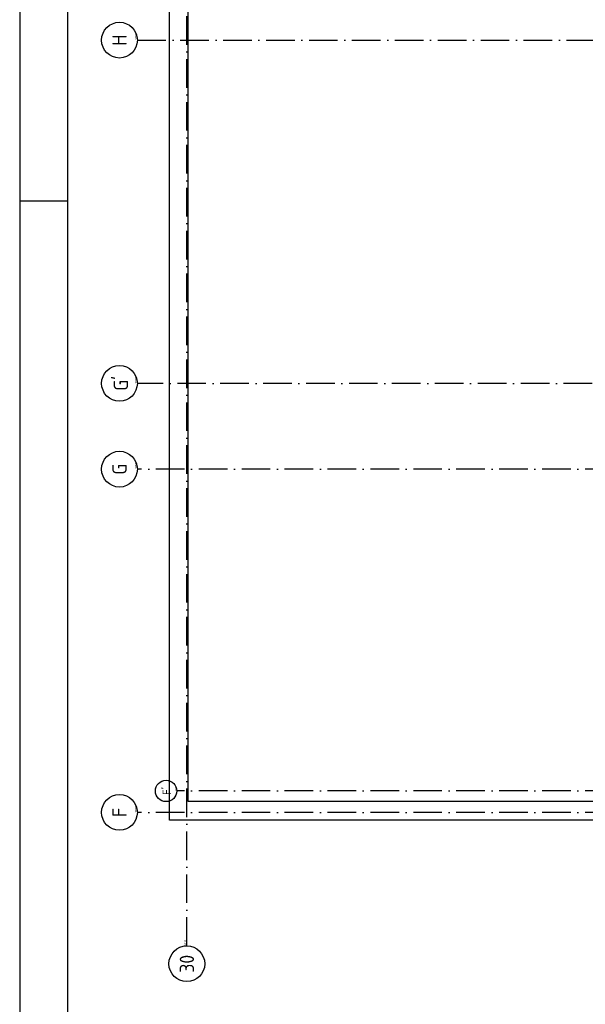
# Model space of a CAD drawing. Extents: x -1448 to 118900, y -195097 to 442500.
# Tile 18 of 103: x 0 to 11862, y 400947 to 421602. Entities that reach past the tile are written whole.
import ezdxf
from ezdxf.enums import TextEntityAlignment as Align

# ---------------------------------------------------------------- set-up
doc = ezdxf.new("R2010")
doc.units = 0
doc.header["$LTSCALE"] = 100
doc.linetypes.add('DASHDOT', pattern=[9, 6, -1.5, 0, -1.5])
for name, color, linetype in [('00KAD025', 2, 'CONTINUOUS'), ('00KAD070', 5, 'CONTINUOUS'), ('AL$7----_STRAMIEN', 1, 'DASHDOT'), ('AL27----_DAKEN', 7, 'CONTINUOUS'), ('ALN-----_BLOCKNAAM', 2, 'CONTINUOUS'), ('BL$2----', 7, 'CONTINUOUS')]:
    doc.layers.add(name, color=color, linetype=linetype)
doc.styles.get("Standard").update_dxf_attribs({"font": 'ISOCP'})

# ---------------------------------------------------------------- blocks, each defined once
blk = doc.blocks.new('A0-HOR')
at = {"layer": '00KAD025', "linetype": 'CONTINUOUS'}
for p, q in [((0, 841), (0, 0)), ((0, 594), (10, 594))]:
    blk.add_line(p, q, dxfattribs=at)
at = {"layer": '00KAD070', "linetype": 'CONTINUOUS'}
blk.add_line((10, 831), (10, 10), dxfattribs=at)
blk = doc.blocks.new('1010')
at = {"layer": 'AL$7----_STRAMIEN', "color": 7, "linetype": 'CONTINUOUS'}
blk.add_circle((0, 750), 750, dxfattribs=at)
at = {"layer": 'ALN-----_BLOCKNAAM', "linetype": 'CONTINUOUS'}
blk.add_text('1010', height=100, dxfattribs=at).set_placement((0, 0))
blk = doc.blocks.new('1011')
at = {"layer": 'AL$7----_STRAMIEN', "color": 7, "linetype": 'CONTINUOUS'}
blk.add_circle((-750, 0), 750, dxfattribs=at)
at = {"layer": 'ALN-----_BLOCKNAAM', "linetype": 'CONTINUOUS'}
blk.add_text('1011', height=100, dxfattribs=at).set_placement((0, 0))

msp = doc.modelspace()

# ---------------------------------------------------------------- linework, layer by layer
at = {"layer": 'AL$7----_STRAMIEN', "color": 1}
for p, q in [((3505.4, 402172.4), (3505.4, 439905.7)), ((37210.9, 413972.7), (2467.7, 413972.7)), ((88065.4, 412172.7), (2467.7, 412172.7))]:
    msp.add_line(p, q, dxfattribs=at)
for points in [[(2467.7, 421172.7), (88065.4, 421172.7)], [(88065.4, 405422.7), (3295.1, 405422.7)], [(88065.4, 404972.7), (2467.7, 404972.7)]]:
    msp.add_lwpolyline(points, dxfattribs=at)
at = {"layer": 'AL27----_DAKEN', "color": 8}
for p, q in [((3140.4, 404812.7), (3140.4, 439182.7)), ((3530.4, 405202.7), (3530.4, 438792.7)), ((15745.4, 405202.7), (3530.4, 405202.7)), ((15745.4, 404812.7), (3140.4, 404812.7))]:
    msp.add_line(p, q, dxfattribs=at)

# ---------------------------------------------------------------- block references
at = {"layer": 'AL$7----_STRAMIEN'}
ref = msp.add_blockref('1010', (2467.7, 421172.7), dxfattribs=dict(at, xscale=0.5, yscale=0.5, zscale=0.5, rotation=90))
ref.add_attrib('STR-NAAM', 'H', dxfattribs={"color": 3, "linetype": 'CONTINUOUS', "height": 300, "rotation": 90}).set_placement((2092.7, 421172.7), align=Align.MIDDLE)
ref = msp.add_blockref('1010', (2467.7, 413972.7), dxfattribs=dict(at, xscale=0.5, yscale=0.5, zscale=0.5, rotation=90))
ref.add_attrib('STR-NAAM', "G'", dxfattribs={"color": 3, "linetype": 'CONTINUOUS', "height": 300, "rotation": 90}).set_placement((2092.7, 413972.7), align=Align.MIDDLE)
ref = msp.add_blockref('1010', (2467.7, 412172.7), dxfattribs=dict(at, xscale=0.5, yscale=0.5, zscale=0.5, rotation=90))
ref.add_attrib('STR-NAAM', 'G', dxfattribs={"color": 3, "linetype": 'CONTINUOUS', "height": 300, "rotation": 90}).set_placement((2092.7, 412172.7), align=Align.MIDDLE)
at = {"layer": 'AL$7----_STRAMIEN', "color": 8}
ref = msp.add_blockref('1010', (3295.1, 405422.7), dxfattribs=dict(at, xscale=0.3, yscale=0.3, zscale=0.3, rotation=90))
ref.add_attrib('STR-NAAM', "F'", dxfattribs={"color": 3, "linetype": 'CONTINUOUS', "height": 180, "rotation": 90}).set_placement((3070.1, 405422.7), align=Align.MIDDLE)
at = {"layer": 'AL$7----_STRAMIEN'}
ref = msp.add_blockref('1010', (2467.7, 404972.7), dxfattribs=dict(at, xscale=0.5, yscale=0.5, zscale=0.5, rotation=90))
ref.add_attrib('STR-NAAM', 'F', dxfattribs={"color": 3, "linetype": 'CONTINUOUS', "height": 300, "rotation": 90}).set_placement((2092.7, 404972.7), align=Align.MIDDLE)
at = {"layer": 'AL$7----_STRAMIEN', "color": 8}
ref = msp.add_blockref('1011', (3505.4, 402172.4), dxfattribs=dict(at, xscale=0.5, yscale=0.5, zscale=0.5, rotation=90))
ref.add_attrib('STR-NAAM', '30', dxfattribs={"color": 3, "linetype": 'CONTINUOUS', "height": 300, "rotation": 90}).set_placement((3505.4, 401797.4), align=Align.MIDDLE)
at = {"layer": 'BL$2----', "xscale": 100, "yscale": 100, "zscale": 100}
msp.add_blockref('A0-HOR', (0, 358400.2), dxfattribs=at)

doc.saveas('drawing.dxf')
